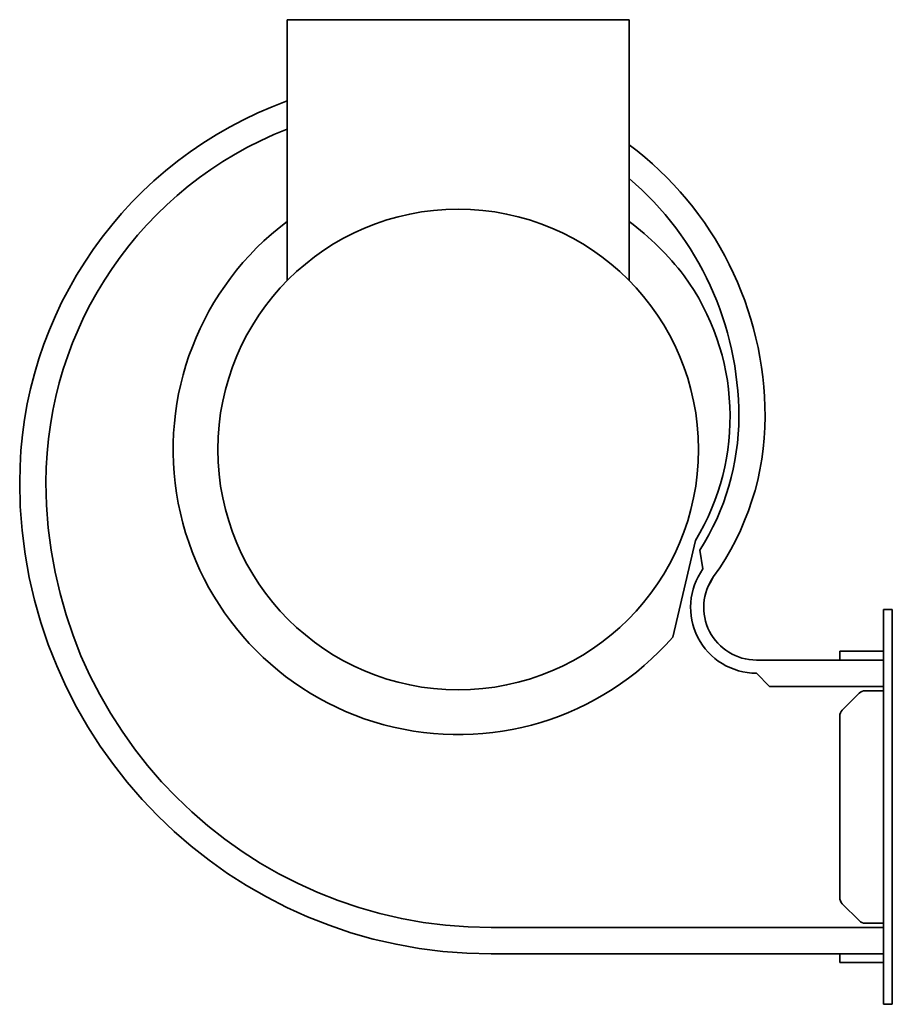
# Model space of a CAD drawing. Header units: millimetres. Extents: x 110 to 310, y 36 to 261.
import ezdxf

# ---------------------------------------------------------------- set-up
doc = ezdxf.new("R2010")
doc.units = ezdxf.units.MM
doc.layers.add('Krawędzie widoczne(ISO)', color=7, linetype='Continuous', lineweight=35, true_color=0x262659)

msp = doc.modelspace()

# ---------------------------------------------------------------- linework, layer by layer
at = {"layer": 'Krawędzie widoczne(ISO)'}
for p, q in [((171.5, 260.75), (249.5, 260.75)), ((171.5, 201.25), (171.5, 260.75)), ((249.5, 201.25), (249.5, 260.75)), ((259.44, 119.97), (264.6, 141.98)), ((265.61, 139.83), (266.31, 135.52)), ((307.5, 122.25), (307.5, 126.25)), ((309.5, 126.25), (307.5, 126.25)), ((309.5, 122.25), (309.5, 126.25)), ((307.5, 122.25), (307.5, 40.25)), ((309.5, 122.25), (309.5, 40.25)), ((297.5, 116.75), (298.09, 116.75)), ((297.5, 116.75), (297.5, 114.75)), ((301.91, 116.75), (298.09, 116.75)), ((301.91, 116.75), (303.33, 116.75)), ((305.5, 116.75), (303.33, 116.75)), ((305.5, 116.75), (307.5, 116.75)), ((307.5, 114.75), (278.5, 114.75)), ((278.5, 111.75), (281.5, 108.75)), ((307.5, 108.75), (281.5, 108.75)), ((298.09, 103.34), (301.91, 107.16)), ((303.33, 107.75), (305.5, 107.75)), ((305.5, 107.75), (307.5, 107.75)), ((297.5, 60.58), (297.5, 101.92)), ((301.91, 55.34), (298.09, 59.16)), ((305.5, 54.75), (303.33, 54.75)), ((307.5, 54.75), (305.5, 54.75)), ((218, 53.75), (307.5, 53.75)), ((218, 47.75), (307.5, 47.75)), ((297.5, 47.75), (297.5, 45.75)), ((298.09, 45.75), (297.5, 45.75)), ((301.91, 45.75), (298.09, 45.75)), ((303.33, 45.75), (301.91, 45.75)), ((305.5, 45.75), (303.33, 45.75)), ((305.5, 45.75), (307.5, 45.75)), ((307.5, 36.25), (307.5, 40.25)), ((309.5, 36.25), (309.5, 40.25)), ((309.5, 36.25), (307.5, 36.25))]:
    msp.add_line(p, q, dxfattribs=at)
msp.add_circle((210.5, 162.75), 54.8, dxfattribs=at)
for centre, radius, start, end in [((203, 155.25), 92.5, 109.9098, 180), ((203, 155.25), 86.5, 111.356, 180), ((203, 170.25), 77.5, 0, 53.1301), ((203, 170.25), 71.5, 0, 49.432), ((210.5, 162.75), 65, 126.8699, 318.8435), ((210.5, 162.75), 65, 37.5601, 53.1301), ((218, 170.25), 54.5, 328.7589, 36.1161), ((218, 170.25), 56.5, 327.4187, 0), ((218, 170.25), 62.5, 324.2895, 0), ((218, 155.25), 107.5, 180, 270), ((218, 155.25), 101.5, 180, 270), ((278.5, 126.76), 15.01, 144.2895, 270), ((278.5, 126.76), 12.01, 144.2895, 270), ((210.5, 162.75), 65, 331.0417, 333.1763), ((303.33, 105.75), 2, 90, 135), ((299.5, 101.92), 2, 135, 180), ((299.5, 60.58), 2, 180, 225), ((303.33, 56.75), 2, 225, 270)]:
    msp.add_arc(centre, radius, start, end, dxfattribs=at)

doc.saveas('drawing.dxf')
